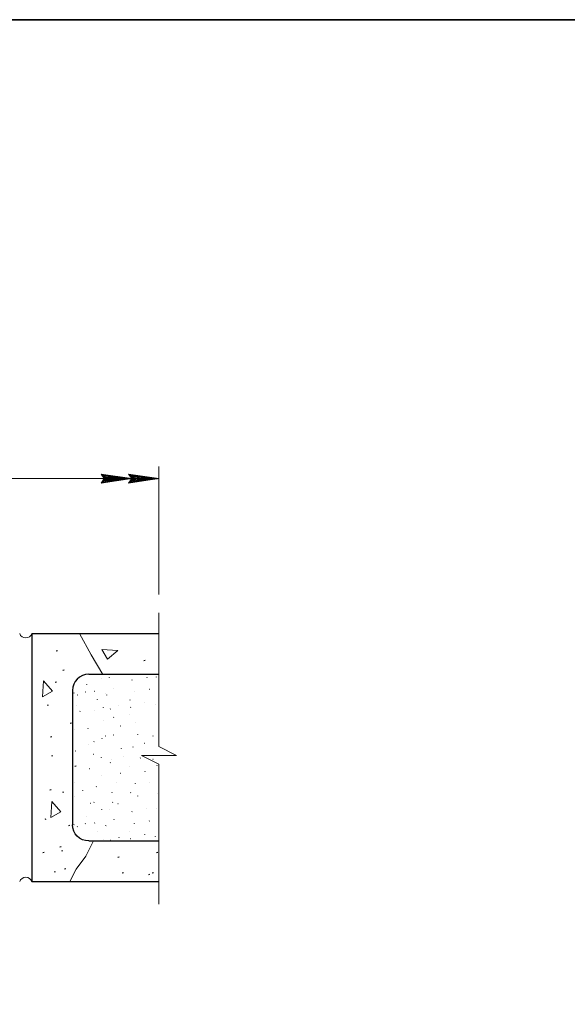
# Model space of a CAD drawing. Extents: x -1004 to 916, y -640 to 704.
# Tile 12 of 21: x -444 to -309, y 462 to 704. Entities that reach past the tile are written whole.
import ezdxf

# ---------------------------------------------------------------- set-up
doc = ezdxf.new("R2010")
doc.units = 0
doc.header["$MEASUREMENT"] = 0
for name, color, linetype, lineweight in [('Level 1', 7, 'Continuous', 18), ('Level 15', 7, 'Continuous', 18), ('Level 50', 7, 'Continuous', 18), ('Level 53', 7, 'Continuous', 18), ('Level 54', 7, 'Continuous', 18)]:
    doc.layers.add(name, color=color, linetype=linetype, lineweight=lineweight)

# ---------------------------------------------------------------- blocks, each defined once
blk = doc.blocks.new('DARROW')
at = {"layer": 'Level 50', "color": 1, "linetype": 'Continuous', "lineweight": 18, "flags": 128}
blk.add_lwpolyline([(0, 0), (-4.92, 0.71), (-4.41, 0), (-9.33, 0.71), (-8.83, 0.02), (-9.34, -0.71), (-4.41, 0), (-4.93, -0.71), (0, 0), (-4.77, 0.63), (-4.3, 0.01), (-4.74, -0.61), (-0.24, -0.01), (-4.56, 0.52), (-4.16, 0.01), (-4.59, -0.5), (-0.62, 0), (-4.35, 0.39), (-4.01, -0.01), (-4.38, -0.35), (-1.09, 0), (-4.11, 0.28), (-3.88, -0.01), (-4.2, -0.28), (-1.72, -0.01), (-3.83, 0.15), (-3.77, -0.04), (-4.01, -0.19), (-2.5, -0.02), (-3.71, 0.07), (-3.39, -0.04), (-4.41, 0), (-9.16, 0.61), (-8.73, 0.02), (-9.16, -0.6), (-4.63, -0.01), (-8.94, 0.49), (-8.62, 0.04), (-8.98, -0.45), (-5.02, -0.01), (-8.72, 0.37), (-8.51, 0.04), (-8.8, -0.35), (-5.54, 0), (-8.48, 0.23), (-8.41, 0), (-8.69, -0.25), (-6.16, 0.01), (-8.3, 0.12), (-8.34, -0.03), (-8.53, -0.19), (-6.86, 0.01), (-8.18, 0.06), (-8.39, -0.08), (-7.42, -0.02)], dxfattribs=at)

msp = doc.modelspace()

# ---------------------------------------------------------------- linework, layer by layer
at = {"layer": 'Level 1', "color": 3, "linetype": 'Continuous', "lineweight": 35}
msp.add_3dface([(-1003.74, 704.14), (916.28, 704.14), (916.28, -639.88), (-1003.74, -639.88)], dxfattribs=at)
at = {"layer": 'Level 15', "color": 7, "linetype": 'Continuous', "lineweight": 25}
for p, q in [((-440.64, 553.15), (-440.64, 492.16)), ((-440.64, 553.15), (-409.35, 553.15)), ((-426.64, 543.15), (-409.35, 543.15)), ((-430.64, 539.15), (-430.64, 506.16)), ((-426.64, 502.16), (-409.35, 502.16)), ((-440.64, 492.16), (-409.35, 492.16))]:
    msp.add_line(p, q, dxfattribs=at)
at = {"layer": 'Level 15', "color": 7, "linetype": 'Continuous', "lineweight": 18}
msp.add_arc((-442.14, 553.68), 1.58, 199.1648, 340.8352, dxfattribs=at)
at = {"layer": 'Level 15', "color": 7, "linetype": 'Continuous', "lineweight": 25}
msp.add_arc((-426.64, 539.15), 4, 90, 180, dxfattribs=at)
at = {"layer": 'Level 15', "color": 7, "linetype": 'Continuous', "lineweight": 25, "extrusion": (0, 0, -1)}
msp.add_arc((426.64, 506.16), 4, 270, 0, dxfattribs=at)
at = {"layer": 'Level 15', "color": 7, "linetype": 'Continuous', "lineweight": 18, "extrusion": (0, 0, -1)}
msp.add_arc((442.14, 491.64), 1.58, 19.1648, 160.8352, dxfattribs=at)
at = {"layer": 'Level 50', "color": 1, "linetype": 'Continuous', "lineweight": 18}
for p, q in [((-409.35, 562.78), (-409.35, 594.26)), ((-458.43, 591.27), (-409.35, 591.27))]:
    msp.add_line(p, q, dxfattribs=at)
at = {"layer": 'Level 53', "color": 2, "linetype": 'Continuous', "lineweight": 25}
for p, q in [((-434.34, 548.91), (-434.65, 548.82)), ((-412.76, 546.53), (-413.06, 546.44)), ((-432.7, 544.15), (-433, 544.06)), ((-412.33, 542.42), (-412.36, 542.38)), ((-410.05, 542.5), (-410.08, 542.47)), ((-434.57, 541.21), (-434.87, 541.12)), ((-427.18, 540.6), (-427.22, 540.56)), ((-423.48, 542.21), (-423.51, 542.17)), ((-421.62, 542.35), (-421.65, 542.31)), ((-415.97, 541.74), (-416, 541.71)), ((-430.26, 538.5), (-430.29, 538.47)), ((-429.42, 538.05), (-429.45, 538.01)), ((-427.46, 538.78), (-427.5, 538.75)), ((-425.15, 538.92), (-425.19, 538.89)), ((-422.5, 538.36), (-422.53, 538.33)), ((-422.25, 538.08), (-422.28, 538.05)), ((-420.43, 539.76), (-420.47, 539.73)), ((-415.47, 538.85), (-415.5, 538.82)), ((-411.7, 539.41), (-411.73, 539.38)), ((-436.59, 535.57), (-436.89, 535.49)), ((-429.53, 535.59), (-429.57, 535.56)), ((-424.57, 536.93), (-424.6, 536.9)), ((-419.22, 535.4), (-419.25, 535.37)), ((-416.52, 536.86), (-416.55, 536.82)), ((-412.91, 536.16), (-412.95, 536.13)), ((-410.3, 535.67), (-410.33, 535.64)), ((-428.77, 534.06), (-428.8, 534.03)), ((-425.14, 534.25), (-425.17, 534.22)), ((-423.06, 534.97), (-423.09, 534.94)), ((-421.32, 534.64), (-421.35, 534.6)), ((-416.52, 533.22), (-416.55, 533.19)), ((-416.31, 535.04), (-416.34, 535.01)), ((-430.87, 531.15), (-431.17, 531.06)), ((-422.99, 531.89), (-423.02, 531.86)), ((-420.5, 532.59), (-420.54, 532.56)), ((-418.83, 530.43), (-418.87, 530.39)), ((-415.01, 531.38), (-415.05, 531.35)), ((-430.11, 529.66), (-430.14, 529.63)), ((-426.86, 529.86), (-426.89, 529.82)), ((-422.46, 527.94), (-422.5, 527.91)), ((-420.57, 528.19), (-420.61, 528.15)), ((-414.63, 528.4), (-414.67, 528.36)), ((-410.81, 527.94), (-410.85, 527.91)), ((-435.72, 527.77), (-436.03, 527.69)), ((-426.67, 525.84), (-426.7, 525.81)), ((-425.33, 526.61), (-425.36, 526.57)), ((-423.41, 527.42), (-423.44, 527.38)), ((-412.95, 526.16), (-412.99, 526.12)), ((-435.54, 523.11), (-435.84, 523.02)), ((-429.91, 524.27), (-429.94, 524.24)), ((-425.5, 523.43), (-425.54, 523.4)), ((-418.64, 524.88), (-418.68, 524.85)), ((-415.78, 525.27), (-415.81, 525.23)), ((-423.55, 522.66), (-423.58, 522.63)), ((-421.32, 521.44), (-421.35, 521.41)), ((-420.94, 522.21), (-420.97, 522.17)), ((-417.99, 523.01), (-418.02, 522.98)), ((-413.93, 522.59), (-413.97, 522.56)), ((-410.81, 522.21), (-410.85, 522.17)), ((-409.88, 520.7), (-409.91, 520.67)), ((-429.77, 520.53), (-430.07, 520.45)), ((-426.48, 519.91), (-426.51, 519.88)), ((-418.83, 518.77), (-418.87, 518.73)), ((-416.52, 520.49), (-416.55, 520.46)), ((-412.81, 519.31), (-412.85, 519.27)), ((-430.11, 516.66), (-430.14, 516.63)), ((-423.41, 518.19), (-423.44, 518.15)), ((-419.79, 516.47), (-419.82, 516.44)), ((-415.19, 516.37), (-415.23, 516.33)), ((-411.77, 516.66), (-411.8, 516.63)), ((-435.87, 514.77), (-436.17, 514.68)), ((-432.81, 514.15), (-433.12, 514.07)), ((-428.16, 514.55), (-428.19, 514.52)), ((-424.76, 515.52), (-424.79, 515.48)), ((-420.92, 514.06), (-420.96, 514.03)), ((-416.31, 514.06), (-416.34, 514.03)), ((-409.81, 513.92), (-409.84, 513.89)), ((-430.11, 513.03), (-430.14, 513)), ((-426.13, 511.4), (-426.17, 511.37)), ((-425.33, 511.69), (-425.36, 511.66)), ((-420.75, 511.69), (-420.78, 511.66)), ((-419.41, 511.31), (-419.44, 511.28)), ((-414.63, 513.22), (-414.67, 513.19)), ((-423.48, 509.87), (-423.51, 509.83)), ((-421.62, 510.01), (-421.65, 509.97)), ((-415.97, 509.4), (-416, 509.36)), ((-412.33, 510.08), (-412.36, 510.04)), ((-410.05, 510.16), (-410.08, 510.13)), ((-437.17, 507.54), (-437.47, 507.46)), ((-430.26, 506.16), (-430.29, 506.13)), ((-427.46, 506.44), (-427.5, 506.4)), ((-427.18, 508.26), (-427.22, 508.22)), ((-425.15, 506.58), (-425.19, 506.54)), ((-420.43, 507.42), (-420.47, 507.38)), ((-415.47, 506.51), (-415.5, 506.47)), ((-411.7, 507.07), (-411.73, 507.03)), ((-431.34, 505.97), (-431.64, 505.89)), ((-429.42, 505.71), (-429.45, 505.67)), ((-424.57, 504.59), (-424.6, 504.55)), ((-422.5, 506.02), (-422.53, 505.99)), ((-422.25, 505.74), (-422.28, 505.71)), ((-416.52, 504.52), (-416.55, 504.48)), ((-412.91, 503.82), (-412.95, 503.79)), ((-423.06, 502.63), (-423.09, 502.59)), ((-421.32, 502.29), (-421.35, 502.26)), ((-419.22, 503.06), (-419.25, 503.02)), ((-416.31, 502.7), (-416.34, 502.66)), ((-410.3, 503.33), (-410.33, 503.29)), ((-437.6, 499.31), (-437.9, 499.22)), ((-433.41, 500.75), (-433.72, 500.66)), ((-433.08, 499.71), (-433.38, 499.63)), ((-409.65, 499.3), (-409.95, 499.21)), ((-419.16, 498.2), (-419.46, 498.11)), ((-434.86, 494.54), (-435.16, 494.45)), ((-432.31, 495.31), (-432.61, 495.22)), ((-418.1, 494.34), (-418.4, 494.25)), ((-410.69, 494.34), (-410.99, 494.25)), ((-411.66, 493.93), (-411.96, 493.84))]:
    msp.add_line(p, q, dxfattribs=at)
at = {"layer": 'Level 53', "color": 2, "linetype": 'Continuous', "lineweight": 18, "flags": 128}
for points in [[(-428.91, 553.15), (-426.08, 547.91), (-423.16, 543.1)], [(-431.31, 492.16), (-429.71, 495.19), (-427.38, 498.4), (-425.44, 502.16)]]:
    msp.add_lwpolyline(points, dxfattribs=at)
at = {"layer": 'Level 53', "color": 2, "linetype": 'Continuous', "lineweight": 18}
for points in [[(-419.47, 549.02), (-422.03, 546.84), (-423.4, 549.27)], [(-437.75, 541.57), (-435.57, 539.01), (-438, 537.64)], [(-435.71, 511.88), (-433.54, 509.33), (-435.97, 507.96)]]:
    msp.add_3dface(points, dxfattribs=at)
at = {"layer": 'Level 54', "color": 92, "linetype": 'Continuous', "lineweight": 18}
for p, q in [((-409.35, 525.37), (-409.35, 558.25)), ((-409.35, 486.63), (-409.35, 521.06))]:
    msp.add_line(p, q, dxfattribs=at)
at = {"layer": 'Level 54', "color": 92, "linetype": 'Continuous', "lineweight": 18, "flags": 128}
msp.add_lwpolyline([(-409.35, 521.06), (-413.66, 523.21), (-405.04, 523.21), (-409.35, 525.37)], dxfattribs=at)

# ---------------------------------------------------------------- block references
at = {"layer": 'Level 50', "color": 1, "linetype": 'Continuous', "lineweight": 18, "xscale": 1.524, "yscale": 1.524, "zscale": 1.524}
msp.add_blockref('DARROW', (-409.35, 591.27), dxfattribs=at)

doc.saveas('drawing.dxf')
